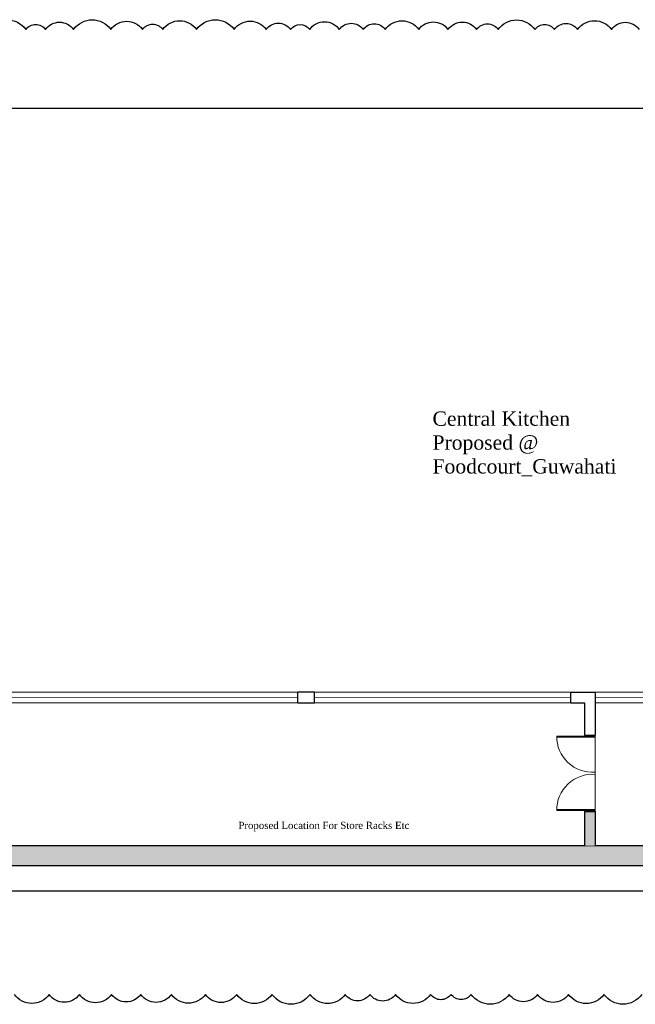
# Model space of a CAD drawing. Header units: millimetres. Extents: x 2985995 to 3127507, y -509231 to -458405.
# Tile 45 of 100: x 3030205 to 3038801, y -495810 to -482055. Entities that reach past the tile are written whole.
import ezdxf

# ---------------------------------------------------------------- set-up
doc = ezdxf.new("R2010")
doc.units = ezdxf.units.MM
doc.header["$LTSCALE"] = 1000
doc.header["$MEASUREMENT"] = 0
doc.layers.get('0').update_dxf_attribs({"linetype": 'CONTINUOUS'})
for name, color, linetype, lineweight in [('A-Door', 14, 'CONTINUOUS', 15), ('A-Glazing', 151, 'CONTINUOUS', 5), ('A-Wall Elevation', 7, 'CONTINUOUS', 15), ('A-Wall Hatch', 252, 'CONTINUOUS', 5), ('TEXT', 7, 'CONTINUOUS', 5), ('WALL', 1, 'CONTINUOUS', 5)]:
    doc.layers.add(name, color=color, linetype=linetype, lineweight=lineweight)
for name, color, linetype in [('A-Wall Full', 201, 'CONTINUOUS'), ('Equipment', 5, 'CONTINUOUS'), ('Equipment Name', 7, 'CONTINUOUS')]:
    doc.layers.add(name, color=color, linetype=linetype)
doc.styles.add('style12', font='BOOKOSI.TTF')

# ---------------------------------------------------------------- blocks, each defined once
blk = doc.blocks.new('DOOR-900')
for p, q in [((25, 0), (25, 900)), ((51, 0), (51, 900)), ((25, 77), (0, 77)), ((0, 0), (900, 0)), ((25, 0), (25, 77))]:
    blk.add_line(p, q)
blk.add_arc((38, 61), 839, 355.8124, 90.9144)

msp = doc.modelspace()

# ---------------------------------------------------------------- hatches: boundary and pattern name
at = {"layer": 'A-Wall Hatch'}
h = msp.add_hatch(color=256, dxfattribs=at)
h.dxf.hatch_style = 1
h.paths.add_polyline_path([(3015650.80814, -493598.16588), (3015650.80814, -493348.16588), (3015500.80814, -493348.16588), (3015500.80814, -493598.16588), (3016159.29246, -493598.16588), (3015056.1486, -493598.16588), (3015056.1486, -493878.16588), (3042399.29246, -493878.16588), (3042399.29246, -493118.16588), (3042119.29246, -493118.16588), (3042119.29246, -493598.16588), (3038239.29246, -493598.16588), (3038239.29246, -493118.16588), (3038089.29246, -493118.16588), (3038089.29246, -493598.16588), (3029899.29246, -493598.16588), (3029899.29246, -493118.16588), (3029749.29246, -493118.16588), (3029749.29246, -493598.16588)])

# ---------------------------------------------------------------- linework, layer by layer
at = {"layer": 'A-Glazing', "const_width": 10, "elevation": 0}
for points in [[(3029899.29246, -491523.16588), (3034089.29246, -491523.16588)], [(3034319.29246, -491523.16588), (3037899.29246, -491523.16588)], [(3038239.29246, -491523.16588), (3040849.29246, -491523.16588)]]:
    msp.add_lwpolyline(points, dxfattribs=at)
at = {"layer": 'A-Wall Elevation', "elevation": 0}
for points in [[(3029899.29246, -491448.16588), (3034089.29246, -491448.16588)], [(3034319.29246, -491448.16588), (3037899.29246, -491448.16588)], [(3038239.29246, -491448.16588), (3040849.29246, -491448.16588)], [(3029899.29246, -491598.16588), (3034089.29246, -491598.16588)], [(3034319.29246, -491598.16588), (3037899.29246, -491598.16588)], [(3038239.29246, -491598.16588), (3040849.29246, -491598.16588)]]:
    msp.add_lwpolyline(points, dxfattribs=at)
at = {"layer": 'A-Wall Full'}
for p, q in [((3034089.29246, -491598.16588, 0), (3034089.29246, -491448.16588, 0)), ((3034319.29246, -491448.16588, 0), (3034089.29246, -491448.16588, 0)), ((3034319.29246, -491598.16588, 0), (3034319.29246, -491448.16588, 0)), ((3037899.29246, -491448.16588, 0), (3038239.29246, -491448.16588, 0)), ((3037899.29246, -491598.16588, 0), (3037899.29246, -491448.16588, 0)), ((3038239.29246, -491448.16588, 0), (3038239.29246, -492048.16588, 0)), ((3034089.29246, -491598.16588, 0), (3034319.29246, -491598.16588, 0)), ((3037899.29246, -491598.16588, 0), (3038089.29246, -491598.16588, 0)), ((3038089.29246, -491598.16588, 0), (3038089.29246, -492048.16588, 0)), ((3038089.29246, -492048.16588, 0), (3038239.29246, -492048.16588, 0)), ((3038089.29246, -493118.16588, 0), (3038089.29246, -493598.16588, 0)), ((3038089.29246, -493118.16588, 0), (3038239.29246, -493118.16588, 0)), ((3038239.29246, -493118.16588, 0), (3038239.29246, -493598.16588, 0)), ((3038089.29246, -493598.16588, 0), (3029899.29246, -493598.16588, 0)), ((3042119.29246, -493598.16588, 0), (3038239.29246, -493598.16588, 0)), ((3042399.29246, -493878.16588, 0), (3015056.1486, -493878.16588, 0))]:
    msp.add_line(p, q, dxfattribs=at)
at = {"layer": 'Equipment'}
for points in [[(3029764.87448, -482191.79332, -0.52056705), (3030290.11838, -482191.79332, -0.52056705), (3030566.30682, -482191.79332, -0.52056705), (3030957.53783, -482191.79332, -0.52056705), (3031477.95573, -482191.79332, -0.52056705), (3031920.5555, -482191.79332, -0.52056705), (3032202.70116, -482191.79332, -0.52056705), (3032675.37997, -482191.79332, -0.52056705), (3033199.86701, -482191.79332, -0.52056705), (3033646.0232, -482191.79332, -0.52056705), (3033987.39918, -482191.79332, -0.52056705), (3034254.46462, -482191.79332, -0.52056705), (3034667.54689, -482191.79332, -0.52056705), (3035001.86699, -482191.79332, -0.52056705), (3035309.0541, -482191.79332, -0.52056705), (3035777.8184, -482191.79332, -0.52056705), (3036184.73186, -482191.79332, -0.52056705), (3036585.02891, -482191.79332, -0.52056705), (3036885.68099, -482191.79332, -0.52056705), (3037398.30242, -482191.79332, -0.52056705), (3037672.26912, -482191.79332, -0.52056705), (3037994.85383, -482191.79332, -0.52056705), (3038467.19898, -482191.79332, -0.52056705), (3038855.91527, -482191.79332, -0.52056705)], [(3038892.88333, -495671.87126, -0.52056705), (3038363.70051, -495671.87126, -0.52056705), (3037868.75539, -495671.87126, -0.52056705), (3037435.31931, -495671.87126, -0.52056705), (3037040.9632, -495671.87126, -0.52056705), (3036509.7214, -495671.87126, -0.52056705), (3036227.89314, -495671.87126, -0.52056705), (3035942.08527, -495671.87126, -0.52056705), (3035453.86236, -495671.87126, -0.52056705), (3035094.18341, -495671.87126, -0.52056705), (3034750.15436, -495671.87126, -0.52056705), (3034259.62832, -495671.87126, -0.52056705), (3033727.65408, -495671.87126, -0.52056705), (3033234.81677, -495671.87126, -0.52056705), (3032797.52316, -495671.87126, -0.52056705), (3032322.81791, -495671.87126, -0.52056705), (3031895.16814, -495671.87126, -0.52056705), (3031487.65245, -495671.87126, -0.52056705), (3031038.5909, -495671.87126, -0.52056705), (3030616.09265, -495671.87126, -0.52056705), (3030132.72829, -495671.87126, -0.52056705)]]:
    msp.add_lwpolyline(points, format="xyb", dxfattribs=at)
msp.add_lwpolyline([(2989383.63744, -483288.69012), (3044663.22424, -483288.69012), (3044663.22424, -494230.49278), (2989383.63744, -494230.49278)], close=True, dxfattribs=at)
at = {"layer": 'WALL', "const_width": 10, "elevation": 0}
msp.add_lwpolyline([(3015056.1486, -493598.16588), (3015056.1486, -493878.16588), (3042399.29246, -493878.16588), (3042399.29246, -493118.16588), (3042131.79246, -493103.30476), (3042131.79246, -493598.16588), (3029899.29246, -493598.16588), (3029899.29246, -493118.16588), (3029749.29246, -493118.16588), (3029749.29246, -493598.16588), (3015650.80814, -493598.16588), (3015650.80814, -493348.16588), (3015500.80814, -493348.16588), (3015500.80814, -493598.16588), (3015056.1486, -493598.16588)], dxfattribs=at)

# ---------------------------------------------------------------- block references
at = {"layer": 'A-Door'}
for p, xscale, yscale, zscale, rotation in [((3038239.29246, -492048.16588, 0), -0.594444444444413, 0.5944444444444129, 0.5944444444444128, 90.00000000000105), ((3038239.29246, -493118.16588, 0), 0.594444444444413, 0.594444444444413, 0.594444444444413, 90.0000000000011)]:
    msp.add_blockref('DOOR-900', p, dxfattribs=dict(at, xscale=xscale, yscale=yscale, zscale=zscale, rotation=rotation))

# ---------------------------------------------------------------- texts
at = {"layer": 'Equipment Name', "color": 0, "insert": (3033259.20157, -493260.28766), "char_height": 100, "width": 3956.0568606, "attachment_point": 1, "style": 'style12'}
msp.add_mtext('\\A1;Proposed Location For Store Racks Etc', dxfattribs=at)
at = {"layer": 'TEXT', "color": 0, "insert": (3035969.23558, -487528.23822), "char_height": 200, "width": 3651.915152, "attachment_point": 1, "style": 'style12'}
msp.add_mtext('\\A1;Central Kitchen \\PProposed @\\PFoodcourt_Guwahati', dxfattribs=at)

doc.saveas('drawing.dxf')
